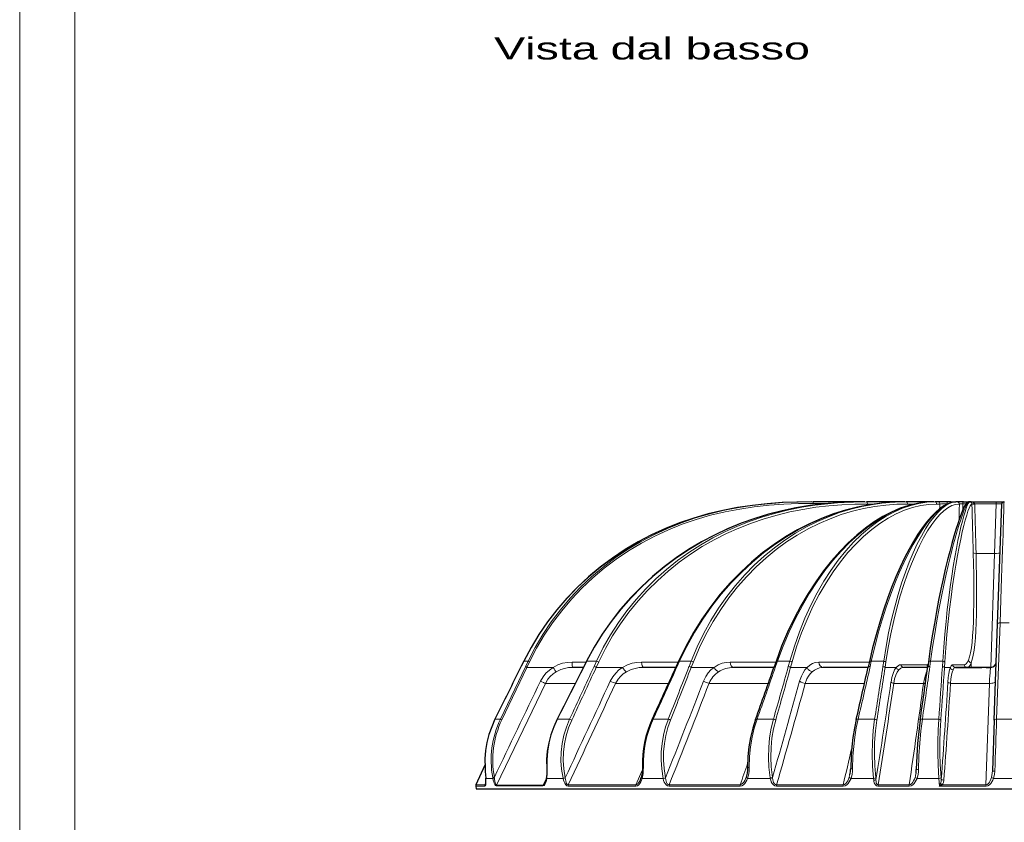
# Model space of a CAD drawing. Header units: millimetres. Extents: x 290 to 884, y -120 to 720.
# Tile 14 of 28: x 290 to 469, y 239 to 384. Entities that reach past the tile are written whole.
import ezdxf

# ---------------------------------------------------------------- set-up
doc = ezdxf.new("R2010")
doc.units = ezdxf.units.MM
doc.styles.add('ISO', font='txt')

# ---------------------------------------------------------------- blocks, each defined once
blk = doc.blocks.new('a', base_point=(326.02, -72.79))
at = {"color": 0, "linetype": 'Continuous', "lineweight": 30}
for p, q in [((443.33, 296.74), (433.92, 296.74)), ((450.66, 296.74), (443.66, 296.74)), ((453.65, 296.74), (450.83, 296.74)), ((455.49, 296.74), (453.65, 296.74)), ((455.86, 296.74), (455.49, 296.74)), ((456.61, 296.74), (456.01, 296.74)), ((458.34, 296.74), (456.61, 296.74)), ((458.91, 296.74), (458.34, 296.74)), ((458.91, 296.74), (459.83, 296.74)), ((459.88, 296.74), (459.84, 296.74)), ((460.05, 296.74), (459.88, 296.74)), ((461.21, 296.74), (460.08, 296.74)), ((461.21, 296.74), (462, 296.74)), ((462.09, 296.71), (462.08, 296.71)), ((462.39, 296.74), (462.13, 296.74)), ((462.41, 296.74), (467.17, 296.74)), ((467.17, 296.74), (468.56, 296.74)), ((467.4, 274.65), (468.16, 296.35)), ((468.56, 296.74), (468.69, 296.74)), ((466.79, 257.2), (467.4, 274.65)), ((381.56, 267.88), (381.09, 266.95)), ((392.94, 267.88), (392.42, 266.87)), ((409.61, 267.87), (409.16, 266.89)), ((427.26, 267.83), (426.92, 266.86)), ((444.18, 267.79), (443.96, 266.81)), ((454.87, 267.76), (454.74, 266.78)), ((392.36, 266.74), (390.41, 266.74)), ((409.1, 266.74), (403.25, 266.74)), ((426.88, 266.74), (419.56, 266.74)), ((443.95, 266.74), (435.81, 266.74)), ((454.73, 266.74), (450.37, 266.74)), ((466.16, 266.74), (459.77, 266.74)), ((459.77, 266.74), (464.57, 266.74)), ((465.36, 266.74), (466.16, 266.74)), ((466.79, 257.2), (466.47, 247.99)), ((374.52, 249), (372.89, 245.49)), ((372.85, 245.19), (372.93, 244.74)), ((372.93, 244.74), (485.55, 244.74)), ((385.44, 245.83), (385.44, 245.83))]:
    blk.add_line(p, q, dxfattribs=at)
at = {"color": 0, "linetype": 'Continuous', "lineweight": 0}
for p, q in [((436.75, 296.45), (433.99, 296.45)), ((445.14, 296.35), (443.86, 296.35)), ((452.4, 296.35), (451.12, 296.35)), ((456.97, 296.35), (456.36, 296.35)), ((456.93, 295.51), (456.97, 296.35)), ((458.41, 296.41), (458.2, 296.41)), ((458.2, 296.31), (458.2, 296.41)), ((460.47, 296.35), (460.44, 296.35)), ((461.13, 295.37), (461.1, 296.41)), ((461.66, 296.39), (461.68, 296.39)), ((467.17, 296.41), (463.26, 296.41)), ((467.17, 296.41), (466.85, 287.4)), ((467.17, 296.74), (467.17, 296.41)), ((463.5, 287.4), (466.85, 287.4)), ((466.85, 287.4), (466.16, 266.74)), ((467.24, 257.36), (467.85, 274.8)), ((467.85, 274.8), (469.51, 274.8)), ((381.58, 267.87), (381.11, 266.93)), ((382.35, 267.87), (381.58, 267.87)), ((381.86, 266.86), (382.35, 267.87)), ((382.13, 266.74), (382.62, 267.76)), ((392.85, 267.71), (390.33, 267.71)), ((393, 267.87), (392.49, 266.86)), ((394.74, 267.87), (393, 267.87)), ((394.29, 266.9), (394.74, 267.87)), ((394.68, 266.74), (395.13, 267.72)), ((409.53, 267.71), (402.89, 267.71)), ((409.79, 267.87), (409.35, 266.9)), ((411.88, 267.87), (409.79, 267.87)), ((411.5, 266.9), (411.88, 267.87)), ((411.9, 266.74), (412.28, 267.72)), ((427.21, 267.71), (418.96, 267.71)), ((427.53, 267.87), (427.19, 266.9)), ((429.77, 267.87), (427.53, 267.87)), ((429.49, 266.9), (429.77, 267.87)), ((429.9, 266.74), (430.17, 267.72)), ((444.16, 267.71), (435.01, 267.71)), ((444.53, 267.87), (444.31, 266.9)), ((446.77, 267.87), (444.53, 267.87)), ((446.62, 266.9), (446.77, 267.87)), ((447.02, 266.74), (447.16, 267.72)), ((455.27, 267.87), (455.14, 266.9)), ((457.47, 267.87), (455.27, 267.87)), ((457.41, 266.9), (457.47, 267.87)), ((457.79, 266.74), (457.85, 267.72)), ((381.86, 266.86), (377.32, 257.36)), ((382.13, 266.74), (377.58, 257.24)), ((386.86, 266.74), (382.13, 266.74)), ((399.46, 266.74), (394.68, 266.74)), ((411.9, 266.74), (416.03, 266.74)), ((429.9, 266.74), (432.89, 266.74)), ((447.02, 266.74), (449.06, 266.74)), ((454.62, 267.22), (449.9, 267.22)), ((457.79, 266.74), (458.86, 266.74)), ((461.35, 267.22), (459.28, 267.22)), ((462.64, 266.74), (462.64, 267.59)), ((385.47, 263.85), (376.6, 245.43)), ((390.89, 263.85), (385.47, 263.85)), ((407.78, 263.85), (398.18, 263.85)), ((425.87, 263.85), (415.13, 263.85)), ((443.29, 263.85), (432.54, 263.85)), ((453.99, 263.85), (448.59, 263.85)), ((465.93, 263.85), (458.86, 263.85)), ((465.93, 263.85), (465.3, 245.46)), ((377.32, 257.36), (376.36, 257.36)), ((389.87, 257.36), (387.67, 257.36)), ((407.75, 257.36), (405, 257.36)), ((426.8, 257.36), (423.82, 257.36)), ((445.13, 257.36), (442.13, 257.36)), ((456.74, 257.36), (453.78, 257.36)), ((467.24, 257.36), (470.11, 257.36)), ((401.87, 245.46), (403.03, 248.05)), ((375.97, 246.63), (374.69, 246.63)), ((375.97, 246.63), (375.93, 246.79)), ((376.23, 246.7), (376.22, 246.85)), ((385.05, 245.43), (385.67, 246.67)), ((388.67, 246.63), (385.74, 246.63)), ((388.67, 246.63), (388.67, 246.65)), ((389.08, 246.71), (389.08, 246.73)), ((406.81, 246.63), (403.01, 246.63)), ((406.81, 246.61), (406.81, 246.63)), ((407.23, 246.7), (407.23, 246.71)), ((426.22, 246.63), (422.11, 246.63)), ((426.22, 246.63), (426.2, 246.72)), ((426.62, 246.72), (426.62, 246.8)), ((444.93, 246.63), (440.85, 246.63)), ((444.97, 246.3), (444.93, 246.63)), ((445.37, 246.38), (445.33, 246.71)), ((456.79, 246.63), (452.81, 246.63)), ((456.9, 245.22), (456.79, 246.63)), ((457.19, 246.47), (457.17, 246.71)), ((466.69, 246.63), (470.54, 246.63)), ((374.57, 245.49), (374.65, 245.66)), ((401.85, 245.22), (389.6, 245.22)), ((401.87, 245.46), (389.62, 245.46)), ((420.75, 245.22), (407.88, 245.22)), ((420.76, 245.46), (407.89, 245.46)), ((439.43, 245.22), (427.35, 245.22)), ((439.44, 245.46), (427.36, 245.46)), ((451.39, 245.22), (445.74, 245.22)), ((451.39, 245.46), (445.75, 245.46)), ((465.31, 245.22), (456.9, 245.22)), ((465.3, 245.46), (457.37, 245.46))]:
    blk.add_line(p, q, dxfattribs=at)
at = {"color": 0, "linetype": 'Continuous', "lineweight": 30}
for points in [[(433.74, 296.74), (431.05, 296.71), (428.36, 296.6), (425.67, 296.4), (422.98, 296.11), (420.29, 295.71), (417.62, 295.2), (414.97, 294.57), (412.35, 293.81), (409.76, 292.92), (407.21, 291.9), (404.72, 290.76), (402.29, 289.48), (399.92, 288.08), (397.63, 286.55), (395.42, 284.9), (393.31, 283.14), (391.29, 281.26), (389.37, 279.27), (387.57, 277.18), (385.88, 275), (384.31, 272.72), (382.88, 270.36), (381.56, 267.88)], [(443.33, 296.74), (440.86, 296.7), (438.38, 296.58), (435.88, 296.37), (433.38, 296.06), (430.88, 295.64), (428.38, 295.12), (425.88, 294.49), (423.4, 293.73), (420.94, 292.86), (418.5, 291.86), (416.1, 290.73), (413.74, 289.48), (411.43, 288.11), (409.18, 286.6), (407, 284.98), (404.89, 283.23), (402.87, 281.36), (400.94, 279.38), (399.11, 277.28), (397.39, 275.08), (395.78, 272.78), (394.3, 270.39), (392.94, 267.88)], [(450.66, 296.74), (448.54, 296.68), (446.39, 296.51), (444.23, 296.21), (442.05, 295.79), (439.86, 295.24), (437.67, 294.55), (435.48, 293.72), (433.3, 292.75), (431.14, 291.65), (429, 290.4), (426.9, 289.01), (424.83, 287.48), (422.82, 285.81), (420.86, 284), (418.98, 282.06), (417.17, 279.99), (415.45, 277.8), (413.82, 275.48), (412.3, 273.05), (410.9, 270.52), (409.61, 267.87)], [(455.86, 296.74), (454.38, 296.67), (452.87, 296.45), (451.33, 296.08), (449.78, 295.57), (448.21, 294.9), (446.64, 294.08), (445.06, 293.11), (443.48, 292), (441.92, 290.73), (440.36, 289.32), (438.83, 287.76), (437.33, 286.06), (435.87, 284.22), (434.45, 282.25), (433.08, 280.15), (431.77, 277.92), (430.53, 275.58), (429.36, 273.12), (428.28, 270.57), (427.26, 267.83)], [(459.83, 296.74), (459.12, 296.65), (458.39, 296.4), (457.66, 296.02), (456.91, 295.5), (456.14, 294.84), (455.37, 294.05), (454.58, 293.12), (453.78, 292.07), (452.98, 290.89), (452.17, 289.58), (451.36, 288.15), (450.56, 286.59), (449.76, 284.92), (448.98, 283.13), (448.21, 281.24), (447.46, 279.24), (446.74, 277.14), (446.05, 274.94), (445.39, 272.66), (444.77, 270.3), (444.18, 267.79)], [(462.09, 296.71), (461.77, 296.49), (461.54, 296.17), (461.31, 295.75), (461.06, 295.2), (460.79, 294.52), (460.49, 293.71), (460.18, 292.78), (459.84, 291.71), (459.49, 290.52), (459.12, 289.2), (458.73, 287.76), (458.34, 286.21), (457.94, 284.55), (457.54, 282.78), (457.13, 280.9), (456.73, 278.93), (456.34, 276.86), (455.95, 274.7), (455.58, 272.47), (455.22, 270.15), (454.87, 267.76)], [(462, 296.74), (462.16, 296.74), (462.21, 296.73)], [(376.34, 257.37), (375.74, 256), (375.25, 254.59), (374.88, 253.14), (374.64, 251.67), (374.52, 250.18), (374.54, 248.52)], [(387.61, 257.37), (386.98, 255.98), (386.47, 254.54), (386.08, 253.06), (385.82, 251.56), (385.7, 250.03), (385.71, 248.36)], [(423.56, 257.32), (423.05, 255.72), (422.65, 254.05), (422.35, 252.34), (422.18, 250.59), (422.12, 248.61)], [(441.79, 257.28), (441.46, 255.7), (441.19, 254.06), (440.99, 252.37), (440.85, 250.66), (440.79, 248.4)], [(453.39, 257.25), (453.12, 255.15), (452.9, 252.95), (452.76, 250.7), (452.68, 248.24)], [(374.54, 248.52), (374.59, 247.85), (374.66, 246.68)], [(385.71, 248.36), (385.73, 247.62), (385.67, 246.72)], [(403.04, 248.71), (403.04, 248.15), (402.99, 247.6), (402.84, 246.81)], [(422.12, 248.61), (422.1, 248.09), (422.04, 247.58), (421.86, 246.83)], [(374.63, 245.56), (374.65, 245.61), (374.66, 245.74), (374.67, 245.89), (374.68, 246.07), (374.68, 246.26), (374.67, 246.46), (374.66, 246.68)], [(385.44, 245.83), (385.59, 246.24), (385.67, 246.72)]]:
    blk.add_lwpolyline(points, dxfattribs=at)
at = {"color": 0, "linetype": 'Continuous', "lineweight": 0}
for points in [[(433.74, 296.74), (431.07, 296.71), (428.39, 296.6), (425.7, 296.4), (423.02, 296.11), (420.34, 295.71), (417.67, 295.2), (415.03, 294.57), (412.4, 293.81), (409.81, 292.93), (407.27, 291.91), (404.77, 290.77), (402.34, 289.49), (399.97, 288.09), (397.67, 286.56), (395.46, 284.91), (393.34, 283.14), (391.32, 281.26), (389.4, 279.27), (387.59, 277.18), (385.9, 274.99), (384.34, 272.71), (382.9, 270.35), (381.58, 267.87)], [(433.92, 296.74), (431.26, 296.71), (428.58, 296.6), (425.91, 296.41), (423.24, 296.12), (420.58, 295.73), (417.92, 295.22), (415.29, 294.59), (412.69, 293.83), (410.12, 292.95), (407.6, 291.94), (405.13, 290.79), (402.71, 289.52), (400.37, 288.11), (398.11, 286.58), (395.92, 284.93), (393.83, 283.16), (391.84, 281.27), (389.96, 279.28), (388.19, 277.18), (386.54, 274.99), (385.01, 272.7), (383.62, 270.34), (382.35, 267.87)], [(433.99, 296.45), (431.33, 296.42), (428.66, 296.31), (426, 296.12), (423.33, 295.83), (420.68, 295.44), (418.03, 294.94), (415.41, 294.31), (412.82, 293.56), (410.26, 292.69), (407.75, 291.68), (405.29, 290.54), (402.89, 289.27), (400.56, 287.88), (398.3, 286.36), (396.13, 284.71), (394.05, 282.95), (392.07, 281.08), (390.2, 279.1), (388.44, 277.02), (386.79, 274.84), (385.27, 272.57), (383.89, 270.22), (382.62, 267.76)], [(443.33, 296.74), (440.87, 296.7), (438.4, 296.58), (435.91, 296.37), (433.42, 296.06), (430.92, 295.64), (428.43, 295.12), (425.94, 294.49), (423.46, 293.74), (421, 292.86), (418.57, 291.86), (416.17, 290.74), (413.81, 289.49), (411.5, 288.11), (409.25, 286.61), (407.07, 284.98), (404.96, 283.23), (402.94, 281.36), (401.01, 279.37), (399.18, 277.28), (397.45, 275.08), (395.85, 272.77), (394.37, 270.38), (393, 267.87)], [(443.66, 296.74), (441.33, 296.71), (438.99, 296.6), (436.64, 296.41), (434.28, 296.13), (431.92, 295.76), (429.57, 295.29), (427.22, 294.72), (424.89, 294.04), (422.57, 293.25), (420.28, 292.35), (418.01, 291.33), (415.79, 290.2), (413.61, 288.94), (411.48, 287.57), (409.42, 286.09), (407.42, 284.49), (405.5, 282.77), (403.66, 280.95), (401.91, 279.02), (400.26, 276.99), (398.71, 274.86), (397.28, 272.65), (395.97, 270.34), (394.74, 267.87)], [(443.86, 296.35), (441.53, 296.32), (439.19, 296.21), (436.84, 296.02), (434.49, 295.75), (432.14, 295.38), (429.79, 294.92), (427.45, 294.35), (425.13, 293.68), (422.82, 292.9), (420.53, 292), (418.28, 290.99), (416.07, 289.87), (413.9, 288.62), (411.78, 287.26), (409.73, 285.79), (407.74, 284.2), (405.83, 282.5), (404, 280.7), (402.26, 278.78), (400.62, 276.77), (399.08, 274.66), (397.66, 272.46), (396.35, 270.18), (395.13, 267.72)], [(450.66, 296.74), (448.56, 296.68), (446.44, 296.51), (444.29, 296.22), (442.13, 295.79), (439.96, 295.24), (437.78, 294.55), (435.6, 293.73), (433.43, 292.77), (431.28, 291.66), (429.15, 290.41), (427.05, 289.03), (425, 287.5), (422.99, 285.83), (421.04, 284.02), (419.15, 282.08), (417.35, 280.01), (415.63, 277.81), (414, 275.49), (412.48, 273.06), (411.08, 270.52), (409.79, 267.87)], [(450.83, 296.74), (448.85, 296.69), (446.86, 296.54), (444.85, 296.27), (442.83, 295.9), (440.8, 295.4), (438.78, 294.79), (436.76, 294.05), (434.75, 293.18), (432.76, 292.19), (430.8, 291.06), (428.86, 289.81), (426.97, 288.42), (425.12, 286.91), (423.32, 285.27), (421.59, 283.5), (419.93, 281.61), (418.35, 279.6), (416.86, 277.48), (415.46, 275.25), (414.16, 272.92), (412.98, 270.49), (411.88, 267.87)], [(451.12, 296.35), (449.14, 296.31), (447.15, 296.15), (445.14, 295.89), (443.12, 295.52), (441.1, 295.03), (439.08, 294.42), (437.07, 293.68), (435.06, 292.82), (433.08, 291.84), (431.12, 290.72), (429.19, 289.48), (427.31, 288.1), (425.46, 286.6), (423.68, 284.98), (421.95, 283.22), (420.3, 281.35), (418.72, 279.36), (417.24, 277.25), (415.85, 275.04), (414.56, 272.73), (413.38, 270.32), (412.28, 267.72)], [(455.86, 296.74), (454.41, 296.67), (452.94, 296.45), (451.44, 296.09), (449.91, 295.58), (448.37, 294.92), (446.82, 294.11), (445.26, 293.15), (443.69, 292.04), (442.14, 290.77), (440.6, 289.37), (439.08, 287.81), (437.58, 286.11), (436.12, 284.28), (434.71, 282.3), (433.34, 280.2), (432.04, 277.98), (430.8, 275.63), (429.63, 273.17), (428.55, 270.61), (427.53, 267.87)], [(456.01, 296.74), (454.58, 296.67), (453.13, 296.46), (451.67, 296.1), (450.19, 295.6), (448.7, 294.94), (447.21, 294.14), (445.72, 293.18), (444.24, 292.07), (442.78, 290.81), (441.33, 289.41), (439.92, 287.85), (438.54, 286.15), (437.21, 284.32), (435.93, 282.34), (434.71, 280.23), (433.56, 278), (432.49, 275.65), (431.49, 273.18), (430.59, 270.61), (429.77, 267.87)], [(456.36, 296.35), (454.93, 296.29), (453.48, 296.08), (452.02, 295.72), (450.54, 295.22), (449.05, 294.57), (447.56, 293.77), (446.08, 292.82), (444.6, 291.73), (443.14, 290.48), (441.7, 289.08), (440.29, 287.54), (438.92, 285.86), (437.6, 284.03), (436.32, 282.07), (435.11, 279.98), (433.96, 277.77), (432.89, 275.44), (431.9, 272.99), (431, 270.44), (430.17, 267.72)], [(459.84, 296.74), (459.18, 296.65), (458.48, 296.4), (457.76, 296), (457, 295.45), (456.22, 294.74), (455.42, 293.88), (454.61, 292.88), (453.78, 291.73), (452.94, 290.43), (452.1, 288.99), (451.25, 287.42), (450.42, 285.71), (449.59, 283.88), (448.78, 281.92), (447.99, 279.84), (447.23, 277.65), (446.49, 275.35), (445.8, 272.96), (445.15, 270.47), (444.53, 267.87)], [(460.05, 296.74), (459.39, 296.66), (458.72, 296.43), (458.02, 296.05), (457.31, 295.51), (456.58, 294.82), (455.84, 293.97), (455.1, 292.98), (454.35, 291.83), (453.6, 290.54), (452.85, 289.11), (452.12, 287.53), (451.4, 285.82), (450.7, 283.98), (450.02, 282.02), (449.38, 279.93), (448.77, 277.72), (448.2, 275.41), (447.67, 273), (447.19, 270.5), (446.77, 267.87)], [(460.44, 296.35), (459.78, 296.28), (459.1, 296.05), (458.41, 295.67), (457.69, 295.14), (456.96, 294.45), (456.22, 293.61), (455.48, 292.62), (454.73, 291.49), (453.98, 290.21), (453.24, 288.79), (452.51, 287.23), (451.79, 285.53), (451.09, 283.7), (450.42, 281.75), (449.77, 279.68), (449.16, 277.5), (448.59, 275.21), (448.07, 272.82), (447.59, 270.33), (447.16, 267.72)], [(462.21, 296.73), (462.06, 296.61), (461.86, 296.33), (461.64, 295.89), (461.38, 295.31), (461.1, 294.57), (460.79, 293.69), (460.45, 292.66), (460.09, 291.48), (459.72, 290.17), (459.32, 288.72), (458.92, 287.14), (458.5, 285.44), (458.08, 283.61), (457.65, 281.67), (457.23, 279.61), (456.82, 277.45), (456.41, 275.19), (456.01, 272.84), (455.63, 270.4), (455.27, 267.87)], [(458.2, 296.41), (457.87, 296.41), (457.54, 296.4), (457.25, 296.38), (456.97, 296.35)], [(462.39, 296.74), (462.25, 296.67), (462.1, 296.45), (461.92, 296.1), (461.72, 295.6), (461.51, 294.96), (461.27, 294.18), (461.03, 293.26), (460.77, 292.21), (460.5, 291.03), (460.22, 289.72), (459.94, 288.28), (459.66, 286.72), (459.37, 285.05), (459.09, 283.25), (458.82, 281.36), (458.56, 279.35), (458.3, 277.25), (458.07, 275.06), (457.85, 272.78), (457.65, 270.43), (457.47, 267.87)], [(462.77, 296.35), (462.62, 296.25), (462.45, 296), (462.25, 295.59), (462.04, 295.03), (461.81, 294.32), (461.56, 293.45), (461.29, 292.44), (461.02, 291.29), (460.73, 289.99), (460.44, 288.56), (460.14, 286.99), (459.84, 285.29), (459.55, 283.47), (459.26, 281.53), (458.98, 279.48), (458.72, 277.32), (458.47, 275.06), (458.24, 272.7), (458.03, 270.26), (457.85, 267.72)], [(461.1, 296.41), (460.84, 296.41), (460.61, 296.39), (460.47, 296.35)], [(462.61, 296.68), (462.67, 296.65), (462.88, 296.68)], [(462.88, 296.68), (463.01, 296.63), (463.12, 296.56), (463.26, 296.41)], [(467.17, 296.41), (467.55, 296.41), (467.87, 296.4), (468.08, 296.38), (468.16, 296.35)], [(467.85, 274.8), (467.93, 276.95), (468, 279.03), (468.06, 281.03), (468.13, 282.93), (468.19, 284.74), (468.25, 286.43), (468.3, 288.02), (468.35, 289.49), (468.39, 290.83), (468.43, 292.05), (468.47, 293.13), (468.49, 294.08), (468.52, 294.88), (468.54, 295.54), (468.55, 296.06), (468.56, 296.43), (468.56, 296.66), (468.56, 296.74)], [(462.14, 268.05), (462.34, 268.64), (462.51, 269.38), (462.66, 270.26), (462.79, 271.29), (462.89, 272.45), (462.97, 273.74), (463.03, 275.14), (463.07, 276.66), (463.1, 278.27), (463.11, 279.97), (463.1, 281.75), (463.08, 283.6), (463.04, 285.5), (463, 287.47)], [(462.64, 267.59), (462.83, 268.19), (463.01, 268.94), (463.16, 269.84), (463.28, 270.89), (463.39, 272.08), (463.47, 273.39), (463.53, 274.83), (463.57, 276.38), (463.6, 278.03), (463.6, 279.77), (463.6, 281.58), (463.58, 283.47), (463.54, 285.41), (463.5, 287.4)], [(390.33, 267.71), (389.45, 267.65), (388.59, 267.48), (387.75, 267.2), (386.86, 266.74)], [(392.94, 267.88), (393, 267.87)], [(402.89, 267.71), (402.02, 267.65), (401.17, 267.48), (400.34, 267.19), (399.46, 266.74)], [(418.96, 267.71), (418.22, 267.65), (417.49, 267.48), (416.79, 267.2), (416.03, 266.74)], [(432.89, 266.74), (433.36, 267.14), (433.86, 267.44), (434.38, 267.63), (435.01, 267.71)], [(461.35, 267.22), (461.55, 267.27), (461.74, 267.4), (461.92, 267.62), (462.14, 268.05)], [(386.86, 266.74), (386.19, 266.26), (385.58, 265.7), (385.06, 265.06), (384.58, 264.24)], [(387.42, 265.94), (386.86, 265.55), (386.36, 265.1), (385.92, 264.59), (385.47, 263.85)], [(390.41, 266.74), (389.68, 266.7), (388.96, 266.56), (388.26, 266.34), (387.42, 265.94)], [(399.46, 266.74), (398.8, 266.27), (398.21, 265.71), (397.7, 265.06), (397.23, 264.24)], [(400.17, 265.94), (399.59, 265.55), (399.08, 265.1), (398.63, 264.58), (398.18, 263.85)], [(403.25, 266.74), (402.49, 266.7), (401.74, 266.56), (401.02, 266.34), (400.17, 265.94)], [(416.03, 266.74), (415.48, 266.28), (414.99, 265.73), (414.56, 265.1), (414.14, 264.24)], [(432.89, 266.74), (432.51, 266.29), (432.16, 265.76), (431.85, 265.15), (431.54, 264.24)], [(433.81, 265.94), (433.46, 265.57), (433.14, 265.15), (432.86, 264.67), (432.54, 263.85)], [(433.81, 265.94), (433.56, 266.03), (433.32, 266.18), (433.11, 266.39), (432.89, 266.74)], [(433.81, 265.94), (434.24, 266.26), (434.69, 266.51), (435.16, 266.66), (435.81, 266.74)], [(449.06, 266.74), (448.75, 266.27), (448.48, 265.65), (448.26, 264.91), (448.1, 264.05)], [(449.54, 266.3), (449.24, 265.88), (448.98, 265.33), (448.76, 264.67), (448.59, 263.85)], [(449.9, 267.22), (449.64, 267.18), (449.39, 267.05), (449.06, 266.74)], [(450.37, 266.74), (450.12, 266.7), (449.88, 266.6), (449.54, 266.3)], [(453.99, 263.85), (454.14, 264.64), (454.32, 265.33), (454.53, 265.94)], [(458.86, 266.74), (458.7, 266.27), (458.57, 265.65), (458.47, 264.9), (458.4, 264.05)], [(459.28, 267.22), (459.15, 267.18), (459.02, 267.05), (458.86, 266.74)], [(459.34, 266.3), (459.13, 266.36), (458.96, 266.5), (458.86, 266.74)], [(459.34, 266.3), (459.18, 265.88), (459.05, 265.33), (458.94, 264.67), (458.86, 263.85)], [(459.77, 266.74), (459.64, 266.7), (459.51, 266.59), (459.34, 266.3)], [(461.84, 266.74), (462.05, 266.79), (462.24, 266.92), (462.42, 267.15), (462.64, 267.59)], [(466.16, 266.74), (466.14, 266.68), (466.11, 266.49), (466.08, 266.18), (466.05, 265.76), (466.01, 265.24), (465.97, 264.63), (465.93, 263.85)], [(431.54, 264.24), (431.79, 264.09), (432.11, 263.96), (432.54, 263.85)], [(376.36, 257.36), (375.75, 255.99), (375.27, 254.58), (374.9, 253.14), (374.66, 251.66), (374.54, 250.17), (374.56, 248.51)], [(387.67, 257.36), (387.04, 255.97), (386.54, 254.54), (386.15, 253.06), (385.89, 251.55), (385.77, 250.02), (385.78, 248.36)], [(389.87, 257.36), (389.29, 255.93), (388.84, 254.46), (388.52, 252.94), (388.34, 251.39), (388.3, 249.83), (388.4, 248.28), (388.67, 246.65)], [(390.26, 257.2), (389.69, 255.81), (389.24, 254.37), (388.93, 252.89), (388.75, 251.38), (388.72, 249.86), (388.82, 248.34), (389.08, 246.73)], [(407.75, 257.36), (407.26, 255.95), (406.88, 254.49), (406.62, 252.98), (406.47, 251.45), (406.45, 249.91), (406.55, 248.37), (406.81, 246.63)], [(408.15, 257.2), (407.67, 255.83), (407.3, 254.4), (407.04, 252.93), (406.9, 251.44), (406.87, 249.93), (406.97, 248.42), (407.23, 246.71)], [(423.82, 257.36), (423.32, 255.75), (422.92, 254.07), (422.63, 252.34), (422.45, 250.58), (422.39, 248.58)], [(426.8, 257.36), (426.4, 255.71), (426.11, 253.99), (425.94, 252.23), (425.9, 250.44), (425.98, 248.65), (426.2, 246.72)], [(427.21, 257.2), (426.81, 255.59), (426.53, 253.92), (426.36, 252.2), (426.32, 250.45), (426.4, 248.7), (426.62, 246.8)], [(442.13, 257.36), (441.8, 255.76), (441.54, 254.1), (441.34, 252.39), (441.2, 250.65), (441.13, 248.37)], [(445.13, 257.36), (444.87, 255.33), (444.72, 253.21), (444.67, 251.04), (444.74, 248.85), (444.93, 246.63)], [(445.53, 257.2), (445.27, 255.22), (445.12, 253.16), (445.08, 251.04), (445.15, 248.9), (445.33, 246.71)], [(453.78, 257.36), (453.51, 255.22), (453.3, 252.99), (453.15, 250.7), (453.08, 248.2)], [(456.74, 257.36), (456.63, 255.38), (456.57, 253.32), (456.58, 251.21), (456.64, 249.08), (456.79, 246.63)], [(457.12, 257.2), (457.01, 255.27), (456.95, 253.27), (456.96, 251.21), (457.02, 249.13), (457.17, 246.71)], [(374.56, 248.51), (374.61, 247.87), (374.69, 246.63)], [(385.71, 248.36), (385.78, 248.36)], [(385.78, 248.36), (385.8, 247.59), (385.74, 246.63)], [(403.23, 248.69), (403.22, 248.08), (403.17, 247.49), (403.01, 246.63)], [(422.39, 248.58), (422.37, 248), (422.31, 247.43), (422.11, 246.63)], [(441.13, 248.37), (441.11, 247.88), (441.05, 247.4), (440.85, 246.63)], [(453.08, 248.2), (453.06, 247.79), (453, 247.38), (452.81, 246.63)], [(466.47, 247.99), (466.44, 247.59), (466.3, 246.79)], [(374.53, 245.19), (374.61, 245.26), (374.66, 245.44), (374.69, 245.69), (374.71, 245.98), (374.7, 246.29), (374.69, 246.63)], [(375.97, 246.63), (376.04, 246.33), (376.12, 246.03), (376.21, 245.76), (376.32, 245.51), (376.44, 245.33), (376.58, 245.26)], [(376.23, 246.7), (376.26, 246.42), (376.3, 246.15), (376.35, 245.89), (376.42, 245.67), (376.49, 245.5), (376.6, 245.43)], [(385.03, 245.26), (385.23, 245.33), (385.4, 245.5), (385.52, 245.74), (385.62, 246.01), (385.69, 246.31), (385.74, 246.63)], [(388.67, 246.63), (388.75, 246.32), (388.85, 246.02), (388.98, 245.74), (389.15, 245.49), (389.35, 245.3), (389.6, 245.22)], [(389.08, 246.71), (389.1, 246.43), (389.15, 246.16), (389.22, 245.91), (389.31, 245.68), (389.44, 245.52), (389.62, 245.46)], [(401.85, 245.22), (402.14, 245.3), (402.39, 245.47), (402.59, 245.71), (402.76, 245.99), (402.9, 246.3), (403.01, 246.63)], [(401.87, 245.46), (402.06, 245.53), (402.24, 245.67), (402.4, 245.86), (402.54, 246.09), (402.69, 246.38)], [(403.01, 246.63), (402.89, 246.7), (402.84, 246.81)], [(407.88, 245.22), (407.6, 245.28), (407.36, 245.45), (407.16, 245.69), (407.01, 245.97), (406.9, 246.26), (406.81, 246.61)], [(407.89, 245.46), (407.7, 245.5), (407.53, 245.65), (407.41, 245.86), (407.33, 246.1), (407.27, 246.37), (407.23, 246.7)], [(422.11, 246.63), (421.98, 246.3), (421.81, 246), (421.62, 245.72), (421.38, 245.48), (421.09, 245.3), (420.75, 245.22)], [(421.85, 246.82), (421.73, 246.52), (421.6, 246.23), (421.43, 245.97), (421.25, 245.74), (421.03, 245.56), (420.76, 245.46)], [(421.86, 246.83), (421.87, 246.79), (421.92, 246.73), (422.11, 246.63)], [(427.35, 245.22), (427.05, 245.29), (426.78, 245.46), (426.57, 245.7), (426.41, 245.98), (426.3, 246.28), (426.22, 246.63)], [(427.36, 245.46), (427.14, 245.51), (426.96, 245.65), (426.83, 245.87), (426.73, 246.12), (426.67, 246.39), (426.62, 246.72)], [(439.43, 245.22), (439.78, 245.29), (440.08, 245.47), (440.33, 245.71), (440.54, 245.99), (440.71, 246.29), (440.85, 246.63)], [(439.44, 245.46), (439.69, 245.54), (439.91, 245.71), (440.1, 245.94), (440.27, 246.21), (440.4, 246.49), (440.53, 246.82)], [(444.97, 246.3), (445, 246.07), (445.07, 245.85), (445.16, 245.64), (445.29, 245.45), (445.47, 245.3), (445.74, 245.22)], [(445.37, 246.38), (445.38, 246.14), (445.42, 245.9), (445.48, 245.69), (445.59, 245.53), (445.75, 245.46)], [(451.39, 245.46), (451.64, 245.54), (451.86, 245.71), (452.05, 245.94), (452.2, 246.2), (452.34, 246.48), (452.45, 246.81)], [(451.39, 245.22), (451.73, 245.29), (452.04, 245.47), (452.29, 245.71), (452.5, 245.99), (452.67, 246.29), (452.81, 246.63)], [(457.09, 245.72), (457.16, 246.05), (457.19, 246.47)], [(457.37, 245.46), (457.51, 245.67), (457.59, 245.9), (457.66, 246.28)], [(465.3, 245.46), (465.54, 245.53), (465.75, 245.7), (465.93, 245.93), (466.08, 246.19), (466.19, 246.47), (466.3, 246.79)], [(465.31, 245.22), (465.64, 245.29), (465.94, 245.47), (466.19, 245.71), (466.39, 245.99), (466.55, 246.29), (466.69, 246.63)], [(466.92, 247.94), (466.87, 247.37), (466.69, 246.63)], [(374.53, 245.19), (373.94, 245.19), (373.47, 245.19), (373.14, 245.19), (372.93, 245.19), (372.85, 245.19)], [(374.57, 245.49), (373.98, 245.49), (373.51, 245.49), (373.18, 245.49), (372.97, 245.49), (372.89, 245.49)], [(374.57, 245.49), (374.63, 245.56)], [(385.05, 245.43), (383.39, 245.43), (381.83, 245.43), (380.38, 245.43), (379.04, 245.43), (377.82, 245.43), (376.6, 245.43)], [(385.05, 245.43), (385.19, 245.49), (385.31, 245.61), (385.44, 245.83)]]:
    blk.add_lwpolyline(points, dxfattribs=at)
for centre, radius, start, end in [((-701.86, 303.1), 1162.36, 359.53214, 359.66765), ((461.14, 289.25), 7.16, 85.8377, 90.3274), ((462.21, 296.33), 0.399, 89.8057, 108.6209), ((462.41, 296.41), 0.333, 53.4825, 89.7498), ((462.36, 296.35), 0.405, 8.1122, 52.8473), ((462.37, 296.35), 0.398, 0.8648, 8.999), ((-8926.41, 49.35), 9392.43, 1.452737, 1.506951), ((462.37, 296.26), 0.899, 1.5039, 9.6063), ((-8908.73, 49.87), 9375.24, 1.451763, 1.506076), ((4397.12, -1732.26), 4486.11, 153.53563, 153.67216), ((6058.65, -2612.55), 6355.81, 153.061399, 153.157395), ((-8526.79, 4395.73), 9830.2, 335.103223, 335.164486), ((-8033.42, 4166.82), 9286.74, 335.10295, 335.167798), ((-5086.69, 2766.66), 6037.82, 335.443068, 335.542523), ((-2074.16, 1239.13), 2669.03, 338.41759, 338.63757), ((-2043.08, 1226.51), 2635.92, 338.42429, 338.64703), ((419.46, 262.01), 4.71, 123.5676, 156.9794), ((419.54, 261.87), 4.87, 89.7891, 123.3928), ((-1404.88, 908.99), 1941.33, 340.38723, 340.68575), ((-1082.05, 688.88), 1569.34, 344.03973, 344.40154), ((-1073.83, 686.27), 1561.15, 344.04748, 344.41117), ((-880.56, 564.85), 1357.97, 346.91283, 347.32558), ((-826.06, 460.3), 1287.29, 350.92937, 351.35894), ((-822.44, 459.45), 1284, 350.93723, 351.36789), ((-777.36, 437.58), 1244.26, 351.67202, 352.1156), ((457.76, 264.59), 3.5, 152.4581, 157.4264), ((454.65, 267.05), 1.12, 264.0906, 268.6959), ((454.62, 269.58), 2.35, 269.9928, 274.3873), ((-786.86, 349.21), 1246.99, 355.77594, 356.2152), ((-784.97, 348.77), 1245.46, 355.78393, 356.22373), ((40599.94, -19077.28), 44624.76, 154.314831, 154.339609), ((-11289.05, 5693.58), 12885.91, 334.994959, 335.080851), ((-2138.54, 1259.41), 2739.8, 338.30726, 338.70162), ((415.79, 266.98), 3.19, 238.994, 258.1225), ((-1087.73, 683.07), 1575.94, 343.92878, 344.58771), ((-825.92, 451.79), 1287.77, 350.82159, 351.61691), ((-789.15, 340.93), 1249.92, 355.6657, 356.47335), ((-9204.78, 4721.33), 10587.06, 334.990535, 335.100318), ((-2053.28, 1224.6), 2648.79, 338.30576, 338.73329), ((-1066.54, 676.26), 1554.78, 343.91392, 344.61807), ((-821.3, 450.69), 1283.56, 350.79961, 351.63031), ((-773.13, 428.03), 1238.05, 351.51992, 352.37954), ((454.23, 266.07), 2.23, 263.7739, 272.4323), ((-786.41, 340.32), 1247.62, 355.67684, 356.48596), ((392.74, 249.97), 17.1, 154.3879, 190.7051), ((392.71, 249.97), 16.78, 154.3368, 190.736), ((423.26, 249.12), 20.04, 155.7088, 181.2185), ((-6939.58, 503.7), 7410.91, 358.022267, 358.095134), ((-873.01, 552.75), 1347.94, 346.82254, 347.10788), ((-1349.84, 874.42), 1879, 340.44383, 340.56782), ((377.13, 241.81), 5.12, 100.1818, 103.4521), ((376.6, 244.83), 1.9, 101.1057, 109.3996), ((386.31, 258.94), 12.53, 280.8351, 282.7366), ((425.86, 249.21), 2.61, 277.8789, 287.079), ((435.76, 248.42), 5.03, 341.4679, 347.2835), ((447.58, 248.32), 5.1, 342.7779, 351.8106), ((380.63, 9604.28), 9359.03, 269.975186, 270.026962)]:
    blk.add_arc(centre, radius, start, end, dxfattribs=at)
at = {"color": 0, "linetype": 'Continuous', "lineweight": 30}
for centre, radius, start, end in [((462.39, 296.34), 0.399, 56.7432, 89.9977), ((462.42, 295.1), 1.64, 73.7731, 90.3975), ((468.56, 296.34), 0.4, 90, 178), ((466.16, 267.74), 1, 270, 358), ((4541.32, -1801.86), 4646.23, 153.55977, 153.69158), ((6304.63, -2733.32), 6629.88, 153.09421, 153.186217), ((-4881.88, 2667.95), 5810.36, 335.488335, 335.591639), ((-1388.99, 901.72), 1923.69, 340.42883, 340.72995), ((-875.32, 562.64), 1352.04, 346.94695, 347.36133), ((-774.59, 436.39), 1240.98, 351.70013, 352.1447), ((422.91, 249.12), 19.87, 155.5206, 181.2032), ((435.7, 248.4), 5.09, 347.2377, 0.0586), ((447.73, 248.31), 4.95, 351.643, 359.2397), ((399.75, 247.67), 3.21, 335.8663, 344.3952), ((373.34, 245.28), 0.5, 154.9918, 189.9695), ((437.75, 252.87), 20.61, 338.2371, 339.7199), ((452.27, 255.02), 10.84, 295.2715, 298.0814)]:
    blk.add_arc(centre, radius, start, end, dxfattribs=at)
at = {"color": 0, "linetype": 'Continuous', "lineweight": 0, "extrusion": (0, 0, -1)}
for centre, major_axis, ratio, start_param, end_param in [((433.92, 296.44), (0, 0.3), 0.237223, 0, 1.535898), ((450.83, 296.34), (0, 0.4), 0.722478, 0, 1.535916), ((455.49, 296.34), (0, -0.4), 0.57903, 2.977595, 3.141593), ((456.01, 296.34), (0, 0.4), 0.881648, 0, 1.535921), ((458.34, 296.34), (0, -0.4), 0.348279, 1.745329, 3.141593), ((459.84, 296.34), (-0.01, 0.4), 0.974671, 6.283185, 6.309098), ((460.05, 296.34), (0, 0.4), 0.975009, 0, 1.535924), ((461.21, 296.34), (0, -0.4), 0.279612, 1.746389, 3.141593), ((462, 296.34), (0, -0.4), 0.845487, 1.698937, 3.141593), ((463.27, 296.37), (-0.5, -0.013), 0.17359, 4.716953, 6.233521), ((466.85, 287.57), (-0.999, 0.035), 0.173546, 3.141593, 4.706329), ((467.8, 274.63), (-0.4, 0.014), 0.429558, 0, 1.683857), ((382.6, 267.74), (-0.271, 0.129), 0.054192, 0.345605, 1.603071), ((390.41, 267.74), (0, 1), 0.080128, 3.141593, 4.677461), ((395, 267.7), (-0.363, 0.168), 0.176281, 0.708118, 1.857471), ((403.25, 267.74), (0, 1), 0.355586, 3.141593, 4.67747), ((409.97, 267.7), (-0.364, 0.165), 0.245754, 0.000021, 0.948567), ((412.05, 267.7), (-0.373, 0.145), 0.286659, 0.989834, 2.127277), ((427.64, 267.7), (-0.378, 0.132), 0.339976, 0.000091, 1.178265), ((429.86, 267.7), (-0.385, 0.107), 0.36597, 1.223902, 2.413319), ((444.57, 267.7), (-0.39, 0.087), 0.398777, 0.000003, 1.38603), ((446.79, 267.7), (-0.396, 0.06), 0.410791, 1.435253, 2.70913), ((455.27, 267.7), (-0.396, 0.054), 0.420063, 6.047399, 7.802407), ((457.46, 267.7), (-0.399, 0.026), 0.423433, 1.569574, 2.907388), ((462.64, 268.07), (-0.463, 0.19), 0.960786, 4.337482, 5.844094), ((381.54, 266.72), (0.448, -0.223), 0.009387, 2.839486, 3.154288), ((416.63, 266.78), (-0.589, 0.808), 0.5285, 3.75852, 5.04002), ((455.09, 267.24), (0, 0.5), 0.950643, 3.942015, 4.67748), ((461.84, 267.24), (0, 0.5), 0.990082, 3.141593, 4.67748), ((384.64, 264.28), (-0.901, 0.435), 0.057305, 3.523874, 4.750801), ((397.56, 264.28), (-0.906, 0.423), 0.180908, 3.882032, 5.005394), ((448.56, 264.07), (-0.495, 0.073), 0.412605, 4.593531, 5.858895), ((466.04, 264.28), (-0.999, 0.035), 0.428011, 3.141593, 4.805875), ((390.13, 257.19), (-0.363, 0.168), 0.167979, 0.681244, 1.840433), ((405.19, 257.19), (-0.364, 0.166), 0.23614, 6.28264, 7.201545), ((423.93, 257.19), (-0.377, 0.134), 0.333029, 6.283183, 7.43672), ((442.18, 257.19), (-0.39, 0.09), 0.394942, 0, 1.366066), ((453.78, 257.19), (-0.396, 0.058), 0.418091, 6.283185, 7.785518), ((456.73, 257.19), (-0.399, 0.029), 0.422874, 1.558301, 2.887745), ((467.19, 257.19), (-0.4, 0.014), 0.428288, 0, 1.668017), ((375.04, 248.55), (0.499, 0.031), 0.0364, 2.853534, 3.141439), ((403.44, 248.71), (0.4, 0.009), 0.05624, 2.135096, 3.141411), ((422.52, 248.61), (0.4, 0.004), 0.065358, 1.894816, 3.141593), ((441.19, 248.4), (0.4, -0.001), 0.0778, 1.700434, 3.141596), ((453.08, 248.24), (0.4, -0.006), 0.086213, 1.584377, 3.380705), ((466.87, 247.98), (0.4, -0.014), 0.097237, 1.44929, 3.141593), ((375.16, 246.71), (0.499, 0.029), 0.397984, 2.837924, 3.141592), ((385.97, 246.68), (0.298, -0.037), 0.392274, 2.398404, 3.141597), ((440.9, 246.7), (0.375, -0.139), 0.208704, 1.633372, 2.945729), ((445, 246.37), (0.398, 0.044), 0.163418, 0.420653, 1.681296), ((452.82, 246.7), (0.375, -0.138), 0.169089, 1.527012, 2.823355), ((466.64, 246.7), (0.378, -0.132), 0.127917, 1.4046, 2.676145), ((376.85, 245.31), (0, -0.3), 0.930248, 1.39637, 2.007235), ((389.88, 245.29), (0, -0.4), 0.720095, 1.396184, 2.00705), ((427.46, 245.29), (0, -0.4), 0.268362, 1.396269, 2.007134), ((445.78, 245.29), (0, -0.4), 0.085634, 1.396269, 2.007134), ((465.27, 245.29), (0, 0.4), 0.10318, 1.134449, 1.745313)]:
    blk.add_ellipse(centre, major_axis=major_axis, ratio=ratio, start_param=start_param, end_param=end_param, dxfattribs=at)
at = {"color": 0, "linetype": 'Continuous', "lineweight": 0}
for centre, major_axis, ratio, start_param, end_param in [((443.66, 296.34), (0, -0.4), 0.503994, 1.605686, 3.141595), ((453.65, 296.34), (0, -0.4), 0.732622, 2.313175, 3.141593), ((456.61, 296.34), (0, -0.4), 0.88382, 1.605669, 3.141593), ((458.91, 296.34), (0, 0.4), 0.302292, 0, 0.996177), ((460.08, 296.34), (0, -0.4), 0.975141, 1.605668, 3.141593), ((463.26, 296.5), (0.493, 0.083), 0.171284, 3.19156, 4.6834), ((463.5, 287.49), (0.5, 0.013), 0.173594, 3.196891, 4.70799), ((382, 267.66), (-0.448, 0.223), 0.008629, 6.258301, 6.588291), ((419.56, 267.74), (0, -1), 0.604782, 4.747302, 6.283185), ((435.81, 267.74), (0, -1), 0.802077, 4.747298, 6.283185), ((382.12, 266.73), (0.271, -0.129), 0.053441, 1.540096, 2.798254), ((386.93, 266.78), (0.522, -0.853), 0.075906, 4.706859, 6.049218), ((392.69, 266.73), (0.268, -0.136), 0.120248, 2.478342, 3.141622), ((394.55, 266.73), (0.363, -0.168), 0.175508, 1.285704, 2.436065), ((399.8, 266.78), (0.527, -0.85), 0.31346, 4.560506, 5.843428), ((409.53, 266.73), (0.364, -0.165), 0.24485, 2.195911, 3.141637), ((411.67, 266.73), (0.373, -0.145), 0.285992, 1.016001, 2.153999), ((427.3, 266.73), (0.378, -0.132), 0.339328, 1.965677, 3.141684), ((429.59, 266.73), (0.385, -0.107), 0.36554, 0.730055, 1.919481), ((444.35, 266.73), (0.39, -0.088), 0.398423, 1.75745, 3.14174), ((446.65, 266.73), (0.395, -0.06), 0.410605, 0.434287, 1.707686), ((449.53, 266.76), (0.386, -0.317), 0.86046, 3.941741, 5.351383), ((450.37, 267.24), (0, -0.5), 0.93376, 4.747297, 6.283185), ((455.13, 266.73), (0.396, -0.055), 0.419883, 1.62396, 3.379251), ((457.4, 266.73), (0.399, -0.026), 0.423386, 0.236027, 1.573063), ((459.77, 267.24), (0, -0.5), 0.982675, 4.747296, 6.283185), ((458.89, 264.07), (0.499, -0.031), 0.424335, 3.367845, 4.698257), ((376.79, 257.15), (-0.448, 0.222), 0.017157, 0.000084, 0.273447), ((377.57, 257.23), (0.271, -0.13), 0.046329, 1.55481, 2.81827), ((387.88, 257.23), (0.268, -0.135), 0.111112, 2.509811, 3.141593), ((407.92, 257.19), (0.372, -0.147), 0.279489, 1.032449, 2.175297), ((426.9, 257.19), (0.385, -0.11), 0.361305, 0.747449, 1.936652), ((445.17, 257.19), (0.395, -0.063), 0.408743, 0.452117, 1.720736), ((388.95, 246.71), (-0.391, -0.083), 0.030232, 0.737338, 1.881561), ((407.01, 246.7), (-0.392, -0.077), 0.089142, 1.035764, 2.161792), ((407.01, 246.68), (-0.392, -0.077), 0.089145, 1.035785, 2.161801), ((426.31, 246.78), (-0.395, -0.061), 0.130278, 1.268106, 2.443061), ((444.97, 246.7), (-0.398, -0.044), 0.163411, 1.460296, 2.720942), ((456.78, 246.7), (-0.399, -0.031), 0.174758, 1.578273, 2.904129), ((457.67, 246.49), (0.499, -0.038), 0.423419, 3.400621, 4.717978), ((375.01, 245.28), (0, 0.5), 0.967907, 1.134895, 1.74576), ((385.27, 245.31), (0, 0.3), 0.788814, 1.134567, 1.745432), ((402.07, 245.29), (0, 0.4), 0.555047, 1.134457, 1.745324), ((408.07, 245.29), (0, 0.4), 0.481779, 1.134485, 1.745349), ((420.89, 245.29), (0, 0.4), 0.337511, 1.134489, 1.745355), ((439.49, 245.29), (0, 0.4), 0.147186, 1.134455, 1.74532), ((451.4, 245.29), (0, 0.4), 0.031167, 1.134469, 1.745334), ((457.39, 245.67), (0.386, -0.318), 0.352494, 4.168767, 4.965443)]:
    blk.add_ellipse(centre, major_axis=major_axis, ratio=ratio, start_param=start_param, end_param=end_param, dxfattribs=at)

msp = doc.modelspace()

# ---------------------------------------------------------------- linework, layer by layer
at = {"color": 23, "linetype": 'Continuous', "lineweight": 0}
msp.add_line((290.22, 720.19), (290.22, -119.81), dxfattribs=at)
at = {"color": 157, "linetype": 'Continuous', "lineweight": 0}
msp.add_line((300.22, 710.19), (300.22, -109.81), dxfattribs=at)

# ---------------------------------------------------------------- block references
at = {"color": 72, "linetype": 'Continuous', "lineweight": 0}
msp.add_blockref('a', (326.02, -72.79), dxfattribs=at)

# ---------------------------------------------------------------- texts
at = {"color": 8, "linetype": 'Continuous', "lineweight": 0, "insert": (376.19, 380.91), "char_height": 4, "attachment_point": 1, "line_spacing_factor": 0.899982, "style": 'ISO'}
msp.add_mtext('{\\W1.51;{\\farial|b0|i0;Vista dal basso}}', dxfattribs=at)

doc.saveas('drawing.dxf')
